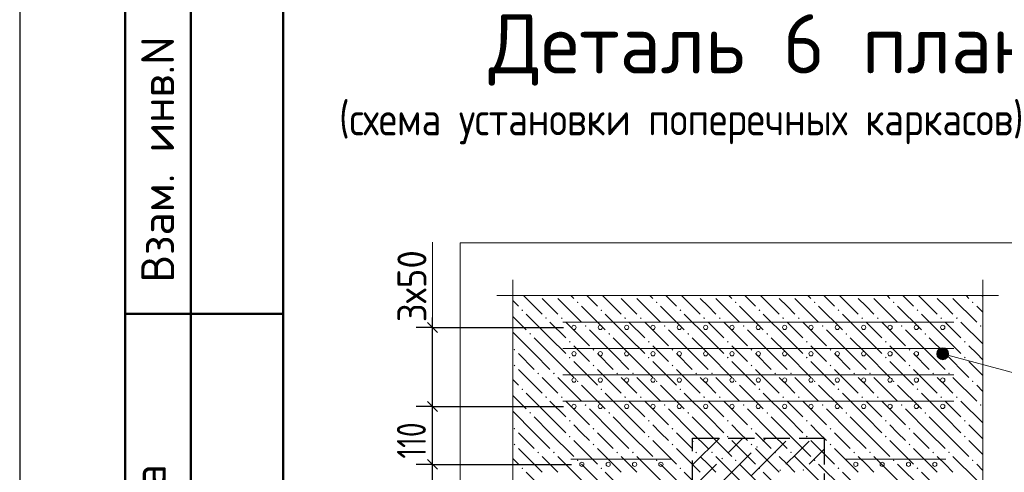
# Model space of a CAD drawing. Header units: millimetres. Extents: x 0 to 50400, y 0 to 35640.
# Tile 6 of 52: x 0 to 8971, y 6355 to 10479. Entities that reach past the tile are written whole.
import ezdxf

# ---------------------------------------------------------------- set-up
doc = ezdxf.new("R2010")
doc.units = ezdxf.units.MM
doc.linetypes.add('______2', pattern=[324, 240, -84])
for name, color, linetype, lineweight in [('Standard', 7, 'Continuous', 25), ('ЖБ Перекрытие верхний уровень', 7, 'Continuous', 35), ('ЖБ Пилон', 7, 'Continuous', 35), ('Общий01', 7, 'Continuous', 13), ('Размерная линия_ общее', 7, 'Continuous', 13), ('Текст_ общее', 7, 'Continuous', 25)]:
    doc.layers.add(name, color=color, linetype=linetype, lineweight=lineweight)
doc.layers.add('Вспомогательная арматура', color=7, linetype='Continuous', lineweight=18, true_color=0x656565)
doc.layers.add('Поперечная арматура', color=7, linetype='Continuous', lineweight=18, true_color=0x5a2814)
doc.layers.add('Размерная выноска', color=7, linetype='Continuous')
doc.styles.add('ISOCPEUR', font='txt')

msp = doc.modelspace()

# ---------------------------------------------------------------- hatches: boundary and pattern name
at = {"layer": 'Standard', "linetype": 'Continuous', "lineweight": 13, "transparency": 33554687}
for points in [[(6710.3, 6586.7), (6718.1, 6594.5), (6725.9, 6586.7), (6718.1, 6578.9)], [(6393.5, 6481.1), (6401.3, 6488.9), (6409.1, 6481.1), (6401.3, 6473.3)], [(6921.5, 6375.5), (6929.3, 6383.3), (6937.1, 6375.5), (6929.3, 6367.7)], [(7132.7, 6375.5), (7140.5, 6383.3), (7148.3, 6375.5), (7140.5, 6367.7)]]:
    msp.add_hatch(color=7, dxfattribs=at).paths.add_polyline_path(points, flags=16)
at = {"layer": 'ЖБ Перекрытие верхний уровень', "linetype": 'Continuous', "lineweight": 18, "transparency": 33554687}
for points in [[(5075.9, 7904.3), (5083.7, 7912.1), (5091.5, 7904.3), (5083.7, 7896.5)], [(5795.9, 7904.3), (5803.7, 7912.1), (5811.5, 7904.3), (5803.7, 7896.5)], [(6515.9, 7904.3), (6523.7, 7912.1), (6531.5, 7904.3), (6523.7, 7896.5)], [(7235.9, 7904.3), (7243.7, 7912.1), (7251.5, 7904.3), (7243.7, 7896.5)], [(7955.9, 7904.3), (7963.7, 7912.1), (7971.5, 7904.3), (7963.7, 7896.5)], [(8675.9, 7904.3), (8683.7, 7912.1), (8691.5, 7904.3), (8683.7, 7896.5)], [(4571.9, 7832.3), (4579.7, 7840.1), (4587.5, 7832.3), (4579.7, 7824.5)], [(5291.9, 7832.3), (5299.7, 7840.1), (5307.5, 7832.3), (5299.7, 7824.5)], [(6011.9, 7832.3), (6019.7, 7840.1), (6027.5, 7832.3), (6019.7, 7824.5)], [(6731.9, 7832.3), (6739.7, 7840.1), (6747.5, 7832.3), (6739.7, 7824.5)], [(7451.9, 7832.3), (7459.7, 7840.1), (7467.5, 7832.3), (7459.7, 7824.5)], [(8171.9, 7832.3), (8179.7, 7840.1), (8187.5, 7832.3), (8179.7, 7824.5)], [(4787.9, 7760.3), (4795.7, 7768.1), (4803.5, 7760.3), (4795.7, 7752.5)], [(4931.9, 7760.3), (4939.7, 7768.1), (4947.5, 7760.3), (4939.7, 7752.5)], [(5507.9, 7760.3), (5515.7, 7768.1), (5523.5, 7760.3), (5515.7, 7752.5)], [(5651.9, 7760.3), (5659.7, 7768.1), (5667.5, 7760.3), (5659.7, 7752.5)], [(6227.9, 7760.3), (6235.7, 7768.1), (6243.5, 7760.3), (6235.7, 7752.5)], [(6371.9, 7760.3), (6379.7, 7768.1), (6387.5, 7760.3), (6379.7, 7752.5)], [(6947.9, 7760.3), (6955.7, 7768.1), (6963.5, 7760.3), (6955.7, 7752.5)], [(7091.9, 7760.3), (7099.7, 7768.1), (7107.5, 7760.3), (7099.7, 7752.5)], [(7667.9, 7760.3), (7675.7, 7768.1), (7683.5, 7760.3), (7675.7, 7752.5)], [(7811.9, 7760.3), (7819.7, 7768.1), (7827.5, 7760.3), (7819.7, 7752.5)], [(8387.9, 7760.3), (8395.7, 7768.1), (8403.5, 7760.3), (8395.7, 7752.5)], [(8531.9, 7760.3), (8539.7, 7768.1), (8547.5, 7760.3), (8539.7, 7752.5)], [(5147.9, 7688.3), (5155.7, 7696.1), (5163.5, 7688.3), (5155.7, 7680.5)], [(5867.9, 7688.3), (5875.7, 7696.1), (5883.5, 7688.3), (5875.7, 7680.5)], [(6587.9, 7688.3), (6595.7, 7696.1), (6603.5, 7688.3), (6595.7, 7680.5)], [(7307.9, 7688.3), (7315.7, 7696.1), (7323.5, 7688.3), (7315.7, 7680.5)], [(8027.9, 7688.3), (8035.7, 7696.1), (8043.5, 7688.3), (8035.7, 7680.5)], [(8747.9, 7688.3), (8755.7, 7696.1), (8763.5, 7688.3), (8755.7, 7680.5)], [(4643.9, 7616.3), (4651.7, 7624.1), (4659.5, 7616.3), (4651.7, 7608.5)], [(5003.9, 7544.3), (5011.7, 7552.1), (5019.5, 7544.3), (5011.7, 7536.5)], [(5363.9, 7616.3), (5371.7, 7624.1), (5379.5, 7616.3), (5371.7, 7608.5)], [(5723.9, 7544.3), (5731.7, 7552.1), (5739.5, 7544.3), (5731.7, 7536.5)], [(6083.9, 7616.3), (6091.7, 7624.1), (6099.5, 7616.3), (6091.7, 7608.5)], [(6443.9, 7544.3), (6451.7, 7552.1), (6459.5, 7544.3), (6451.7, 7536.5)], [(6803.9, 7616.3), (6811.7, 7624.1), (6819.5, 7616.3), (6811.7, 7608.5)], [(7163.9, 7544.3), (7171.7, 7552.1), (7179.5, 7544.3), (7171.7, 7536.5)], [(7523.9, 7616.3), (7531.7, 7624.1), (7539.5, 7616.3), (7531.7, 7608.5)], [(7883.9, 7544.3), (7891.7, 7552.1), (7899.5, 7544.3), (7891.7, 7536.5)], [(8243.9, 7616.3), (8251.7, 7624.1), (8259.5, 7616.3), (8251.7, 7608.5)], [(8603.9, 7544.3), (8611.7, 7552.1), (8619.5, 7544.3), (8611.7, 7536.5)], [(4499.9, 7472.3), (4507.7, 7480.1), (4515.5, 7472.3), (4507.7, 7464.5)], [(5219.9, 7472.3), (5227.7, 7480.1), (5235.5, 7472.3), (5227.7, 7464.5)], [(5939.9, 7472.3), (5947.7, 7480.1), (5955.5, 7472.3), (5947.7, 7464.5)], [(6659.9, 7472.3), (6667.7, 7480.1), (6675.5, 7472.3), (6667.7, 7464.5)], [(7379.9, 7472.3), (7387.7, 7480.1), (7395.5, 7472.3), (7387.7, 7464.5)], [(8099.9, 7472.3), (8107.7, 7480.1), (8115.5, 7472.3), (8107.7, 7464.5)], [(5003.9, 7400.3), (5011.7, 7408.1), (5019.5, 7400.3), (5011.7, 7392.5)], [(5723.9, 7400.3), (5731.7, 7408.1), (5739.5, 7400.3), (5731.7, 7392.5)], [(6443.9, 7400.3), (6451.7, 7408.1), (6459.5, 7400.3), (6451.7, 7392.5)], [(7163.9, 7400.3), (7171.7, 7408.1), (7179.5, 7400.3), (7171.7, 7392.5)], [(7883.9, 7400.3), (7891.7, 7408.1), (7899.5, 7400.3), (7891.7, 7392.5)], [(8603.9, 7400.3), (8611.7, 7408.1), (8619.5, 7400.3), (8611.7, 7392.5)], [(4499.9, 7328.3), (4507.7, 7336.1), (4515.5, 7328.3), (4507.7, 7320.5)], [(5219.9, 7328.3), (5227.7, 7336.1), (5235.5, 7328.3), (5227.7, 7320.5)], [(5939.9, 7328.3), (5947.7, 7336.1), (5955.5, 7328.3), (5947.7, 7320.5)], [(6659.9, 7328.3), (6667.7, 7336.1), (6675.5, 7328.3), (6667.7, 7320.5)], [(7379.9, 7328.3), (7387.7, 7336.1), (7395.5, 7328.3), (7387.7, 7320.5)], [(8099.9, 7328.3), (8107.7, 7336.1), (8115.5, 7328.3), (8107.7, 7320.5)], [(4715.9, 7256.3), (4723.7, 7264.1), (4731.5, 7256.3), (4723.7, 7248.5)], [(4859.9, 7256.3), (4867.7, 7264.1), (4875.5, 7256.3), (4867.7, 7248.5)], [(5075.9, 7184.3), (5083.7, 7192.1), (5091.5, 7184.3), (5083.7, 7176.5)], [(5435.9, 7256.3), (5443.7, 7264.1), (5451.5, 7256.3), (5443.7, 7248.5)], [(5579.9, 7256.3), (5587.7, 7264.1), (5595.5, 7256.3), (5587.7, 7248.5)], [(5795.9, 7184.3), (5803.7, 7192.1), (5811.5, 7184.3), (5803.7, 7176.5)], [(6155.9, 7256.3), (6163.7, 7264.1), (6171.5, 7256.3), (6163.7, 7248.5)], [(6299.9, 7256.3), (6307.7, 7264.1), (6315.5, 7256.3), (6307.7, 7248.5)], [(6515.9, 7184.3), (6523.7, 7192.1), (6531.5, 7184.3), (6523.7, 7176.5)], [(6875.9, 7256.3), (6883.7, 7264.1), (6891.5, 7256.3), (6883.7, 7248.5)], [(7019.9, 7256.3), (7027.7, 7264.1), (7035.5, 7256.3), (7027.7, 7248.5)], [(7235.9, 7184.3), (7243.7, 7192.1), (7251.5, 7184.3), (7243.7, 7176.5)], [(7595.9, 7256.3), (7603.7, 7264.1), (7611.5, 7256.3), (7603.7, 7248.5)], [(7739.9, 7256.3), (7747.7, 7264.1), (7755.5, 7256.3), (7747.7, 7248.5)], [(7955.9, 7184.3), (7963.7, 7192.1), (7971.5, 7184.3), (7963.7, 7176.5)], [(8315.9, 7256.3), (8323.7, 7264.1), (8331.5, 7256.3), (8323.7, 7248.5)], [(8459.9, 7256.3), (8467.7, 7264.1), (8475.5, 7256.3), (8467.7, 7248.5)], [(8675.9, 7184.3), (8683.7, 7192.1), (8691.5, 7184.3), (8683.7, 7176.5)], [(4571.9, 7112.3), (4579.7, 7120.1), (4587.5, 7112.3), (4579.7, 7104.5)], [(5291.9, 7112.3), (5299.7, 7120.1), (5307.5, 7112.3), (5299.7, 7104.5)], [(6011.9, 7112.3), (6019.7, 7120.1), (6027.5, 7112.3), (6019.7, 7104.5)], [(6731.9, 7112.3), (6739.7, 7120.1), (6747.5, 7112.3), (6739.7, 7104.5)], [(7451.9, 7112.3), (7459.7, 7120.1), (7467.5, 7112.3), (7459.7, 7104.5)], [(8171.9, 7112.3), (8179.7, 7120.1), (8187.5, 7112.3), (8179.7, 7104.5)], [(4787.9, 7040.3), (4795.7, 7048.1), (4803.5, 7040.3), (4795.7, 7032.5)], [(4931.9, 7040.3), (4939.7, 7048.1), (4947.5, 7040.3), (4939.7, 7032.5)], [(5507.9, 7040.3), (5515.7, 7048.1), (5523.5, 7040.3), (5515.7, 7032.5)], [(5651.9, 7040.3), (5659.7, 7048.1), (5667.5, 7040.3), (5659.7, 7032.5)], [(6227.9, 7040.3), (6235.7, 7048.1), (6243.5, 7040.3), (6235.7, 7032.5)], [(6371.9, 7040.3), (6379.7, 7048.1), (6387.5, 7040.3), (6379.7, 7032.5)], [(6947.9, 7040.3), (6955.7, 7048.1), (6963.5, 7040.3), (6955.7, 7032.5)], [(7091.9, 7040.3), (7099.7, 7048.1), (7107.5, 7040.3), (7099.7, 7032.5)], [(7667.9, 7040.3), (7675.7, 7048.1), (7683.5, 7040.3), (7675.7, 7032.5)], [(7811.9, 7040.3), (7819.7, 7048.1), (7827.5, 7040.3), (7819.7, 7032.5)], [(8387.9, 7040.3), (8395.7, 7048.1), (8403.5, 7040.3), (8395.7, 7032.5)], [(8531.9, 7040.3), (8539.7, 7048.1), (8547.5, 7040.3), (8539.7, 7032.5)], [(5147.9, 6968.3), (5155.7, 6976.1), (5163.5, 6968.3), (5155.7, 6960.5)], [(5867.9, 6968.3), (5875.7, 6976.1), (5883.5, 6968.3), (5875.7, 6960.5)], [(6587.9, 6968.3), (6595.7, 6976.1), (6603.5, 6968.3), (6595.7, 6960.5)], [(7307.9, 6968.3), (7315.7, 6976.1), (7323.5, 6968.3), (7315.7, 6960.5)], [(8027.9, 6968.3), (8035.7, 6976.1), (8043.5, 6968.3), (8035.7, 6960.5)], [(8747.9, 6968.3), (8755.7, 6976.1), (8763.5, 6968.3), (8755.7, 6960.5)], [(4643.9, 6896.3), (4651.7, 6904.1), (4659.5, 6896.3), (4651.7, 6888.5)], [(5003.9, 6824.3), (5011.7, 6832.1), (5019.5, 6824.3), (5011.7, 6816.5)], [(5363.9, 6896.3), (5371.7, 6904.1), (5379.5, 6896.3), (5371.7, 6888.5)], [(5723.9, 6824.3), (5731.7, 6832.1), (5739.5, 6824.3), (5731.7, 6816.5)], [(6083.9, 6896.3), (6091.7, 6904.1), (6099.5, 6896.3), (6091.7, 6888.5)], [(6443.9, 6824.3), (6451.7, 6832.1), (6459.5, 6824.3), (6451.7, 6816.5)], [(6803.9, 6896.3), (6811.7, 6904.1), (6819.5, 6896.3), (6811.7, 6888.5)], [(7163.9, 6824.3), (7171.7, 6832.1), (7179.5, 6824.3), (7171.7, 6816.5)], [(7523.9, 6896.3), (7531.7, 6904.1), (7539.5, 6896.3), (7531.7, 6888.5)], [(7883.9, 6824.3), (7891.7, 6832.1), (7899.5, 6824.3), (7891.7, 6816.5)], [(8243.9, 6896.3), (8251.7, 6904.1), (8259.5, 6896.3), (8251.7, 6888.5)], [(8603.9, 6824.3), (8611.7, 6832.1), (8619.5, 6824.3), (8611.7, 6816.5)], [(4499.9, 6752.3), (4507.7, 6760.1), (4515.5, 6752.3), (4507.7, 6744.5)], [(5219.9, 6752.3), (5227.7, 6760.1), (5235.5, 6752.3), (5227.7, 6744.5)], [(5939.9, 6752.3), (5947.7, 6760.1), (5955.5, 6752.3), (5947.7, 6744.5)], [(6659.9, 6752.3), (6667.7, 6760.1), (6675.5, 6752.3), (6667.7, 6744.5)], [(7379.9, 6752.3), (7387.7, 6760.1), (7395.5, 6752.3), (7387.7, 6744.5)], [(8099.9, 6752.3), (8107.7, 6760.1), (8115.5, 6752.3), (8107.7, 6744.5)], [(5003.9, 6680.3), (5011.7, 6688.1), (5019.5, 6680.3), (5011.7, 6672.5)], [(5723.9, 6680.3), (5731.7, 6688.1), (5739.5, 6680.3), (5731.7, 6672.5)], [(6443.9, 6680.3), (6451.7, 6688.1), (6459.5, 6680.3), (6451.7, 6672.5)], [(7163.9, 6680.3), (7171.7, 6688.1), (7179.5, 6680.3), (7171.7, 6672.5)], [(7883.9, 6680.3), (7891.7, 6688.1), (7899.5, 6680.3), (7891.7, 6672.5)], [(8603.9, 6680.3), (8611.7, 6688.1), (8619.5, 6680.3), (8611.7, 6672.5)], [(4499.9, 6608.3), (4507.7, 6616.1), (4515.5, 6608.3), (4507.7, 6600.5)], [(5219.9, 6608.3), (5227.7, 6616.1), (5235.5, 6608.3), (5227.7, 6600.5)], [(5939.9, 6608.3), (5947.7, 6616.1), (5955.5, 6608.3), (5947.7, 6600.5)], [(6659.9, 6608.3), (6667.7, 6616.1), (6675.5, 6608.3), (6667.7, 6600.5)], [(7379.9, 6608.3), (7387.7, 6616.1), (7395.5, 6608.3), (7387.7, 6600.5)], [(8099.9, 6608.3), (8107.7, 6616.1), (8115.5, 6608.3), (8107.7, 6600.5)], [(4715.9, 6536.3), (4723.7, 6544.1), (4731.5, 6536.3), (4723.7, 6528.5)], [(4859.9, 6536.3), (4867.7, 6544.1), (4875.5, 6536.3), (4867.7, 6528.5)], [(5075.9, 6464.3), (5083.7, 6472.1), (5091.5, 6464.3), (5083.7, 6456.5)], [(5435.9, 6536.3), (5443.7, 6544.1), (5451.5, 6536.3), (5443.7, 6528.5)], [(5579.9, 6536.3), (5587.7, 6544.1), (5595.5, 6536.3), (5587.7, 6528.5)], [(5795.9, 6464.3), (5803.7, 6472.1), (5811.5, 6464.3), (5803.7, 6456.5)], [(6155.9, 6536.3), (6163.7, 6544.1), (6171.5, 6536.3), (6163.7, 6528.5)], [(6299.9, 6536.3), (6307.7, 6544.1), (6315.5, 6536.3), (6307.7, 6528.5)], [(6515.9, 6464.3), (6523.7, 6472.1), (6531.5, 6464.3), (6523.7, 6456.5)], [(6875.9, 6536.3), (6883.7, 6544.1), (6891.5, 6536.3), (6883.7, 6528.5)], [(7019.9, 6536.3), (7027.7, 6544.1), (7035.5, 6536.3), (7027.7, 6528.5)], [(7235.9, 6464.3), (7243.7, 6472.1), (7251.5, 6464.3), (7243.7, 6456.5)], [(7595.9, 6536.3), (7603.7, 6544.1), (7611.5, 6536.3), (7603.7, 6528.5)], [(7739.9, 6536.3), (7747.7, 6544.1), (7755.5, 6536.3), (7747.7, 6528.5)], [(7955.9, 6464.3), (7963.7, 6472.1), (7971.5, 6464.3), (7963.7, 6456.5)], [(8315.9, 6536.3), (8323.7, 6544.1), (8331.5, 6536.3), (8323.7, 6528.5)], [(8459.9, 6536.3), (8467.7, 6544.1), (8475.5, 6536.3), (8467.7, 6528.5)], [(8675.9, 6464.3), (8683.7, 6472.1), (8691.5, 6464.3), (8683.7, 6456.5)], [(4571.9, 6392.3), (4579.7, 6400.1), (4587.5, 6392.3), (4579.7, 6384.5)], [(5291.9, 6392.3), (5299.7, 6400.1), (5307.5, 6392.3), (5299.7, 6384.5)], [(6011.9, 6392.3), (6019.7, 6400.1), (6027.5, 6392.3), (6019.7, 6384.5)], [(6731.9, 6392.3), (6739.7, 6400.1), (6747.5, 6392.3), (6739.7, 6384.5)], [(7451.9, 6392.3), (7459.7, 6400.1), (7467.5, 6392.3), (7459.7, 6384.5)], [(8171.9, 6392.3), (8179.7, 6400.1), (8187.5, 6392.3), (8179.7, 6384.5)]]:
    msp.add_hatch(color=7, dxfattribs=at).paths.add_polyline_path(points, flags=16)
at = {"layer": 'Общий01', "linetype": 'Continuous', "lineweight": 13, "transparency": 33554687}
for points in [[(8358.5, 7421.4), (8372.5, 7473.5), (8358.2, 7449.4)], [(8372.5, 7473.5), (8358.5, 7421.4), (8372.3, 7397.6)], [(8372.5, 7473.5), (8372.3, 7397.6), (8396.3, 7487.3)], [(8396.3, 7487.3), (8372.3, 7397.6), (8396.4, 7383.3)], [(8396.3, 7487.3), (8396.4, 7383.3), (8424.4, 7487.6)], [(8424.4, 7487.6), (8396.4, 7383.3), (8424.4, 7383.6)], [(8424.4, 7487.6), (8424.4, 7383.6), (8448.5, 7473.3)], [(8448.5, 7473.3), (8424.4, 7383.6), (8448.2, 7397.3)], [(8448.5, 7473.3), (8448.2, 7397.3), (8462.2, 7449.5)], [(8462.2, 7449.5), (8448.2, 7397.3), (8462.5, 7421.4)]]:
    msp.add_hatch(color=7, dxfattribs=at).paths.add_polyline_path(points)

# ---------------------------------------------------------------- linework, layer by layer
at = {"layer": 'Standard', "color": 7, "linetype": 'Continuous', "lineweight": 25, "transparency": 33554687}
for p, q in [((2400, 35040), (2400, 1269.9)), ((3806, 7630.4), (3716, 7720.4)), ((3806, 6910.4), (3716, 7000.4)), ((3806, 6382.4), (3716, 6472.4))]:
    msp.add_line(p, q, dxfattribs=at)
at = {"layer": 'Standard', "color": 7, "linetype": 'Continuous', "lineweight": 50, "transparency": 33554687}
for p, q in [((960, 600), (960, 10800)), ((960, 600), (960, 10800)), ((1560, 600), (1560, 10800)), ((960, 7800), (2400, 7800))]:
    msp.add_line(p, q, dxfattribs=at)
at = {"layer": 'Standard', "color": 7, "linetype": 'Continuous', "lineweight": -3, "transparency": 33554687}
for p, q in [((3761, 7675.4), (3761, 7765.4)), ((3761, 6955.4), (3761, 7675.4)), ((3761, 6427.4), (3761, 6955.4)), ((3761, 3547.4), (3761, 6427.4))]:
    msp.add_line(p, q, dxfattribs=at)
at = {"layer": 'Standard', "color": 251, "linetype": 'Continuous', "lineweight": -3, "true_color": 0x656565, "transparency": 33554687}
for p, q in [((3761, 7675.4), (3611, 7675.4)), ((3761, 7675.4), (3911, 7675.4)), ((3761, 7675.4), (4954.4, 7675.4)), ((3761, 6955.4), (3611, 6955.4)), ((3761, 6955.4), (3911, 6955.4)), ((3761, 6955.4), (4954.4, 6955.4)), ((3761, 6427.4), (3611, 6427.4)), ((3761, 6427.4), (3911, 6427.4)), ((3761, 6427.4), (5026.4, 6427.4))]:
    msp.add_line(p, q, dxfattribs=at)
at = {"layer": 'Standard', "color": 253, "linetype": 'Continuous', "lineweight": 13, "true_color": 0xa0a0a0, "transparency": 33554687}
for p, q in [((6130.4, 6632.5), (6137.3, 6639.5)), ((6376.5, 6667.4), (6137.3, 6428.3)), ((6587.7, 6667.4), (6454.1, 6533.9)), ((6982.1, 6639.5), (6665.3, 6322.7)), ((6798.9, 6667.4), (6770.9, 6639.5)), ((7087.7, 6533.9), (7193.3, 6639.5)), ((7330.4, 6565.3), (7193.3, 6428.3)), ((6665.3, 6533.9), (6348.5, 6217.1)), ((6982.1, 6428.3), (7087.7, 6533.9)), ((6130.4, 6210.1), (6348.5, 6428.3))]:
    msp.add_line(p, q, dxfattribs=at)
at = {"layer": 'Standard', "color": 7, "linetype": 'Continuous', "lineweight": 25, "transparency": 33554687}
msp.add_lwpolyline([(0, 0), (50400, 0), (50400, 35640), (0, 35640), (0, 0)], close=True, dxfattribs=at)
at = {"layer": 'Standard', "color": 7, "linetype": 'Continuous', "lineweight": 50, "transparency": 33554687}
msp.add_lwpolyline([(2400, 35040), (49800, 35040), (49800, 600), (2400, 600), (2400, 35040)], close=True, dxfattribs=at)
at = {"layer": 'Standard', "color": 254, "linetype": 'Continuous', "lineweight": 18, "true_color": 0xc4c4ff, "transparency": 33554687}
msp.add_lwpolyline([(4012.4, 1617.8), (9255, 1617.8), (9255, 8445.4), (4012.4, 8445.4), (4012.4, 1617.8)], dxfattribs=at)
at = {"layer": 'Вспомогательная арматура', "color": 251, "linetype": 'Continuous', "lineweight": 18, "true_color": 0x656565, "transparency": 33554687}
for p, q in [((4949.6, 7723.4), (8511.2, 7723.4)), ((4949.6, 7723.4), (8511.2, 7723.4)), ((4949.6, 7483.4), (8511.2, 7483.4)), ((4949.6, 7483.4), (8511.2, 7483.4)), ((4949.6, 7243.4), (8511.2, 7243.4)), ((4949.6, 7243.4), (8511.2, 7243.4)), ((4949.6, 7003.4), (8511.2, 7003.4)), ((4949.6, 7003.4), (8511.2, 7003.4)), ((5943.2, 6475.4), (5021.6, 6475.4)), ((5943.2, 6475.4), (5021.6, 6475.4)), ((7517.6, 6475.4), (8439.2, 6475.4)), ((7517.6, 6475.4), (8439.2, 6475.4))]:
    msp.add_line(p, q, dxfattribs=at)
at = {"layer": 'ЖБ Перекрытие верхний уровень', "color": 9, "linetype": 'Continuous', "lineweight": 18, "true_color": 0xc7c7c7, "transparency": 33554687}
for p, q in [((4492.4, 7919.6), (4543.7, 7868.3)), ((4590.6, 7965.4), (4759.7, 7796.3)), ((4831.7, 7868.3), (4759.7, 7940.3)), ((4903.7, 7940.3), (5119.7, 7724.3)), ((5022.6, 7965.4), (5047.7, 7940.3)), ((5166.6, 7965.4), (5263.7, 7868.3)), ((5310.6, 7965.4), (5479.7, 7796.3)), ((5551.7, 7868.3), (5479.7, 7940.3)), ((5623.7, 7940.3), (5839.7, 7724.3)), ((5742.6, 7965.4), (5767.7, 7940.3)), ((5886.6, 7965.4), (5983.7, 7868.3)), ((6030.6, 7965.4), (6199.7, 7796.3)), ((6271.7, 7868.3), (6199.7, 7940.3)), ((6343.7, 7940.3), (6559.7, 7724.3)), ((6462.6, 7965.4), (6487.7, 7940.3)), ((6606.6, 7965.4), (6703.7, 7868.3)), ((6750.6, 7965.4), (6919.7, 7796.3)), ((6991.7, 7868.3), (6919.7, 7940.3)), ((7063.7, 7940.3), (7279.7, 7724.3)), ((7182.6, 7965.4), (7207.7, 7940.3)), ((7326.6, 7965.4), (7423.7, 7868.3)), ((7470.6, 7965.4), (7639.7, 7796.3)), ((7711.7, 7868.3), (7639.7, 7940.3)), ((7783.7, 7940.3), (7999.7, 7724.3)), ((7902.6, 7965.4), (7927.7, 7940.3)), ((8046.6, 7965.4), (8143.7, 7868.3)), ((8190.6, 7965.4), (8359.7, 7796.3)), ((8431.7, 7868.3), (8359.7, 7940.3)), ((8503.7, 7940.3), (8719.7, 7724.3)), ((8622.6, 7965.4), (8647.7, 7940.3)), ((8766.6, 7965.4), (8775, 7957)), ((4903.7, 7796.3), (4831.7, 7868.3)), ((5119.7, 7868.3), (5335.7, 7652.3)), ((5623.7, 7796.3), (5551.7, 7868.3)), ((5839.7, 7868.3), (6055.7, 7652.3)), ((6343.7, 7796.3), (6271.7, 7868.3)), ((6559.7, 7868.3), (6775.7, 7652.3)), ((7063.7, 7796.3), (6991.7, 7868.3)), ((7279.7, 7868.3), (7495.7, 7652.3)), ((7783.7, 7796.3), (7711.7, 7868.3)), ((7999.7, 7868.3), (8215.7, 7652.3)), ((8503.7, 7796.3), (8431.7, 7868.3)), ((8719.7, 7868.3), (8775, 7813)), ((4492.4, 7775.6), (4615.7, 7652.3)), ((4831.7, 7580.3), (4615.7, 7796.3)), ((4831.7, 7724.3), (4975.7, 7580.3)), ((4975.7, 7724.3), (5191.7, 7508.3)), ((5551.7, 7580.3), (5335.7, 7796.3)), ((5551.7, 7724.3), (5695.7, 7580.3)), ((5695.7, 7724.3), (5911.7, 7508.3)), ((6271.7, 7580.3), (6055.7, 7796.3)), ((6271.7, 7724.3), (6415.7, 7580.3)), ((6415.7, 7724.3), (6631.7, 7508.3)), ((6991.7, 7580.3), (6775.7, 7796.3)), ((6991.7, 7724.3), (7135.7, 7580.3)), ((7135.7, 7724.3), (7351.7, 7508.3)), ((7711.7, 7580.3), (7495.7, 7796.3)), ((7711.7, 7724.3), (7855.7, 7580.3)), ((7855.7, 7724.3), (8071.7, 7508.3)), ((8431.7, 7580.3), (8215.7, 7796.3)), ((8431.7, 7724.3), (8575.7, 7580.3)), ((8575.7, 7724.3), (8775, 7525)), ((4687.7, 7436.3), (4492.4, 7631.6)), ((5407.7, 7436.3), (5191.7, 7652.3)), ((6127.7, 7436.3), (5911.7, 7652.3)), ((6847.7, 7436.3), (6631.7, 7652.3)), ((7567.7, 7436.3), (7351.7, 7652.3)), ((8287.7, 7436.3), (8071.7, 7652.3)), ((4687.7, 7580.3), (4831.7, 7436.3)), ((4831.7, 7580.3), (4975.7, 7436.3)), ((5407.7, 7580.3), (5551.7, 7436.3)), ((5551.7, 7580.3), (5695.7, 7436.3)), ((6127.7, 7580.3), (6271.7, 7436.3)), ((6271.7, 7580.3), (6415.7, 7436.3)), ((6847.7, 7580.3), (6991.7, 7436.3)), ((6991.7, 7580.3), (7135.7, 7436.3)), ((7567.7, 7580.3), (7711.7, 7436.3)), ((7711.7, 7580.3), (7855.7, 7436.3)), ((8287.7, 7580.3), (8431.7, 7436.3)), ((8431.7, 7580.3), (8575.7, 7436.3)), ((5119.7, 7436.3), (5047.7, 7508.3)), ((5839.7, 7436.3), (5767.7, 7508.3)), ((6559.7, 7436.3), (6487.7, 7508.3)), ((7279.7, 7436.3), (7207.7, 7508.3)), ((7999.7, 7436.3), (7927.7, 7508.3)), ((8719.7, 7436.3), (8647.7, 7508.3)), ((4543.7, 7436.3), (4687.7, 7292.3)), ((4687.7, 7436.3), (4831.7, 7292.3)), ((4831.7, 7436.3), (5047.7, 7220.3)), ((5047.7, 7364.3), (5263.7, 7148.3)), ((5191.7, 7364.3), (5119.7, 7436.3)), ((5263.7, 7436.3), (5407.7, 7292.3)), ((5407.7, 7436.3), (5551.7, 7292.3)), ((5551.7, 7436.3), (5767.7, 7220.3)), ((5767.7, 7364.3), (5983.7, 7148.3)), ((5911.7, 7364.3), (5839.7, 7436.3)), ((5983.7, 7436.3), (6127.7, 7292.3)), ((6127.7, 7436.3), (6271.7, 7292.3)), ((6271.7, 7436.3), (6487.7, 7220.3)), ((6487.7, 7364.3), (6703.7, 7148.3)), ((6631.7, 7364.3), (6559.7, 7436.3)), ((6703.7, 7436.3), (6847.7, 7292.3)), ((6847.7, 7436.3), (6991.7, 7292.3)), ((6991.7, 7436.3), (7207.7, 7220.3)), ((7207.7, 7364.3), (7423.7, 7148.3)), ((7351.7, 7364.3), (7279.7, 7436.3)), ((7423.7, 7436.3), (7567.7, 7292.3)), ((7567.7, 7436.3), (7711.7, 7292.3)), ((7711.7, 7436.3), (7927.7, 7220.3)), ((7927.7, 7364.3), (8143.7, 7148.3)), ((8071.7, 7364.3), (7999.7, 7436.3)), ((8143.7, 7436.3), (8287.7, 7292.3)), ((8287.7, 7436.3), (8431.7, 7292.3)), ((8431.7, 7436.3), (8647.7, 7220.3)), ((8647.7, 7364.3), (8775, 7237)), ((8775, 7381), (8719.7, 7436.3)), ((4543.7, 7292.3), (4759.7, 7076.3)), ((5263.7, 7292.3), (5479.7, 7076.3)), ((5983.7, 7292.3), (6199.7, 7076.3)), ((6703.7, 7292.3), (6919.7, 7076.3)), ((7423.7, 7292.3), (7639.7, 7076.3)), ((8143.7, 7292.3), (8359.7, 7076.3)), ((4492.4, 7199.6), (4543.7, 7148.3)), ((4831.7, 7148.3), (4759.7, 7220.3)), ((4903.7, 7220.3), (5119.7, 7004.3)), ((5551.7, 7148.3), (5479.7, 7220.3)), ((5623.7, 7220.3), (5839.7, 7004.3)), ((6271.7, 7148.3), (6199.7, 7220.3)), ((6343.7, 7220.3), (6559.7, 7004.3)), ((6991.7, 7148.3), (6919.7, 7220.3)), ((7063.7, 7220.3), (7279.7, 7004.3)), ((7711.7, 7148.3), (7639.7, 7220.3)), ((7783.7, 7220.3), (7999.7, 7004.3)), ((8431.7, 7148.3), (8359.7, 7220.3)), ((8503.7, 7220.3), (8719.7, 7004.3)), ((4903.7, 7076.3), (4831.7, 7148.3)), ((5119.7, 7148.3), (5335.7, 6932.3)), ((5623.7, 7076.3), (5551.7, 7148.3)), ((5839.7, 7148.3), (6055.7, 6932.3)), ((6343.7, 7076.3), (6271.7, 7148.3)), ((6559.7, 7148.3), (6775.7, 6932.3)), ((7063.7, 7076.3), (6991.7, 7148.3)), ((7279.7, 7148.3), (7495.7, 6932.3)), ((7783.7, 7076.3), (7711.7, 7148.3)), ((7999.7, 7148.3), (8215.7, 6932.3)), ((8503.7, 7076.3), (8431.7, 7148.3)), ((8719.7, 7148.3), (8775, 7093)), ((4492.4, 7055.6), (4615.7, 6932.3)), ((4831.7, 6860.3), (4615.7, 7076.3)), ((4831.7, 7004.3), (4975.7, 6860.3)), ((4975.7, 7004.3), (5191.7, 6788.3)), ((5551.7, 6860.3), (5335.7, 7076.3)), ((5551.7, 7004.3), (5695.7, 6860.3)), ((5695.7, 7004.3), (5911.7, 6788.3)), ((6271.7, 6860.3), (6055.7, 7076.3)), ((6271.7, 7004.3), (6415.7, 6860.3)), ((6415.7, 7004.3), (6631.7, 6788.3)), ((6991.7, 6860.3), (6775.7, 7076.3)), ((6991.7, 7004.3), (7135.7, 6860.3)), ((7135.7, 7004.3), (7351.7, 6788.3)), ((7711.7, 6860.3), (7495.7, 7076.3)), ((7711.7, 7004.3), (7855.7, 6860.3)), ((7855.7, 7004.3), (8071.7, 6788.3)), ((8431.7, 6860.3), (8215.7, 7076.3)), ((8431.7, 7004.3), (8575.7, 6860.3)), ((8575.7, 7004.3), (8775, 6805)), ((4687.7, 6716.3), (4492.4, 6911.6)), ((5407.7, 6716.3), (5191.7, 6932.3)), ((6127.7, 6716.3), (5911.7, 6932.3)), ((6847.7, 6716.3), (6631.7, 6932.3)), ((7567.7, 6716.3), (7351.7, 6932.3)), ((8287.7, 6716.3), (8071.7, 6932.3)), ((4687.7, 6860.3), (4831.7, 6716.3)), ((4831.7, 6860.3), (4975.7, 6716.3)), ((5407.7, 6860.3), (5551.7, 6716.3)), ((5551.7, 6860.3), (5695.7, 6716.3)), ((6127.7, 6860.3), (6271.7, 6716.3)), ((6271.7, 6860.3), (6415.7, 6716.3)), ((6847.7, 6860.3), (6991.7, 6716.3)), ((6991.7, 6860.3), (7135.7, 6716.3)), ((7567.7, 6860.3), (7711.7, 6716.3)), ((7711.7, 6860.3), (7855.7, 6716.3)), ((8287.7, 6860.3), (8431.7, 6716.3)), ((8431.7, 6860.3), (8575.7, 6716.3)), ((5119.7, 6716.3), (5047.7, 6788.3)), ((5839.7, 6716.3), (5767.7, 6788.3)), ((6559.7, 6716.3), (6487.7, 6788.3)), ((7279.7, 6716.3), (7207.7, 6788.3)), ((7999.7, 6716.3), (7927.7, 6788.3)), ((8719.7, 6716.3), (8647.7, 6788.3)), ((4543.7, 6716.3), (4687.7, 6572.3)), ((4687.7, 6716.3), (4831.7, 6572.3)), ((4831.7, 6716.3), (5047.7, 6500.3)), ((5047.7, 6644.3), (5263.7, 6428.3)), ((5191.7, 6644.3), (5119.7, 6716.3)), ((5263.7, 6716.3), (5407.7, 6572.3)), ((5407.7, 6716.3), (5551.7, 6572.3)), ((5551.7, 6716.3), (5767.7, 6500.3)), ((5767.7, 6644.3), (5983.7, 6428.3)), ((5911.7, 6644.3), (5839.7, 6716.3)), ((5983.7, 6716.3), (6127.7, 6572.3)), ((6127.7, 6716.3), (6271.7, 6572.3)), ((6271.7, 6716.3), (6487.7, 6500.3)), ((6487.7, 6644.3), (6703.7, 6428.3)), ((6631.7, 6644.3), (6559.7, 6716.3)), ((6703.7, 6716.3), (6847.7, 6572.3)), ((6847.7, 6716.3), (6991.7, 6572.3)), ((6991.7, 6716.3), (7207.7, 6500.3)), ((7207.7, 6644.3), (7423.7, 6428.3)), ((7351.7, 6644.3), (7279.7, 6716.3)), ((7423.7, 6716.3), (7567.7, 6572.3)), ((7567.7, 6716.3), (7711.7, 6572.3)), ((7711.7, 6716.3), (7927.7, 6500.3)), ((7927.7, 6644.3), (8143.7, 6428.3)), ((8071.7, 6644.3), (7999.7, 6716.3)), ((8143.7, 6716.3), (8287.7, 6572.3)), ((8287.7, 6716.3), (8431.7, 6572.3)), ((8431.7, 6716.3), (8647.7, 6500.3)), ((8647.7, 6644.3), (8775, 6517)), ((8775, 6661), (8719.7, 6716.3)), ((4543.7, 6572.3), (4759.7, 6356.3)), ((5263.7, 6572.3), (5479.7, 6356.3)), ((5983.7, 6572.3), (6199.7, 6356.3)), ((6703.7, 6572.3), (6919.7, 6356.3)), ((7423.7, 6572.3), (7639.7, 6356.3)), ((8143.7, 6572.3), (8359.7, 6356.3)), ((4492.4, 6479.6), (4543.7, 6428.3)), ((4831.7, 6428.3), (4759.7, 6500.3)), ((4903.7, 6500.3), (5119.7, 6284.3)), ((5551.7, 6428.3), (5479.7, 6500.3)), ((5623.7, 6500.3), (5839.7, 6284.3)), ((6271.7, 6428.3), (6199.7, 6500.3)), ((6343.7, 6500.3), (6559.7, 6284.3)), ((6991.7, 6428.3), (6919.7, 6500.3)), ((7063.7, 6500.3), (7279.7, 6284.3)), ((7711.7, 6428.3), (7639.7, 6500.3)), ((7783.7, 6500.3), (7999.7, 6284.3)), ((8431.7, 6428.3), (8359.7, 6500.3)), ((8503.7, 6500.3), (8719.7, 6284.3)), ((4903.7, 6356.3), (4831.7, 6428.3)), ((5119.7, 6428.3), (5335.7, 6212.3)), ((5623.7, 6356.3), (5551.7, 6428.3)), ((5839.7, 6428.3), (6055.7, 6212.3)), ((6343.7, 6356.3), (6271.7, 6428.3)), ((6559.7, 6428.3), (6775.7, 6212.3)), ((7063.7, 6356.3), (6991.7, 6428.3)), ((7279.7, 6428.3), (7495.7, 6212.3)), ((7783.7, 6356.3), (7711.7, 6428.3)), ((7999.7, 6428.3), (8215.7, 6212.3)), ((8503.7, 6356.3), (8431.7, 6428.3)), ((8719.7, 6428.3), (8775, 6373)), ((4831.7, 6140.3), (4615.7, 6356.3)), ((5551.7, 6140.3), (5335.7, 6356.3)), ((6271.7, 6140.3), (6055.7, 6356.3)), ((6991.7, 6140.3), (6775.7, 6356.3)), ((7711.7, 6140.3), (7495.7, 6356.3)), ((8431.7, 6140.3), (8215.7, 6356.3))]:
    msp.add_line(p, q, dxfattribs=at)
at = {"layer": 'ЖБ Пилон', "color": 253, "linetype": '______2', "lineweight": -3, "true_color": 0xababab, "transparency": 33554687}
for p, q in [((6130.4, 3307.4), (6130.4, 6667.4)), ((6130.4, 6667.4), (7330.4, 6667.4)), ((7330.4, 6667.4), (7330.4, 3307.4))]:
    msp.add_line(p, q, dxfattribs=at)
at = {"layer": 'Общий01', "color": 7, "linetype": 'Continuous', "lineweight": 13, "transparency": 33554687}
for p, q in [((8358.2, 7449.4), (8358.2, 7449.4)), ((8424.4, 7487.6), (8424.4, 7487.6)), ((8396.4, 7383.3), (8396.4, 7383.3)), ((8410.4, 7435.4), (9125.3, 7243.6)), ((8462.5, 7421.4), (8462.5, 7421.4))]:
    msp.add_line(p, q, dxfattribs=at)
msp.add_circle((8410.4, 7435.4), 54, dxfattribs=at)
at = {"layer": 'Поперечная арматура', "color": 19, "linetype": 'Continuous', "lineweight": 18, "true_color": 0x5a2814, "transparency": 33554687}
for centre in [(5050.4, 7675.4), (5290.4, 7675.4), (5530.4, 7675.4), (5770.4, 7675.4), (6010.4, 7675.4), (6250.4, 7675.4), (6490.4, 7675.4), (6730.4, 7675.4), (6970.4, 7675.4), (7210.4, 7675.4), (7450.4, 7675.4), (7690.4, 7675.4), (7930.4, 7675.4), (8170.4, 7675.4), (8410.4, 7675.4), (5050.4, 7435.4), (5290.4, 7435.4), (5530.4, 7435.4), (5770.4, 7435.4), (6010.4, 7435.4), (6250.4, 7435.4), (6490.4, 7435.4), (6730.4, 7435.4), (6970.4, 7435.4), (7210.4, 7435.4), (7450.4, 7435.4), (7690.4, 7435.4), (7930.4, 7435.4), (8170.4, 7435.4), (8410.4, 7435.4), (5050.4, 7195.4), (5290.4, 7195.4), (5530.4, 7195.4), (5770.4, 7195.4), (6010.4, 7195.4), (6250.4, 7195.4), (6490.4, 7195.4), (6730.4, 7195.4), (6970.4, 7195.4), (7210.4, 7195.4), (7450.4, 7195.4), (7690.4, 7195.4), (7930.4, 7195.4), (8170.4, 7195.4), (8410.4, 7195.4), (5050.4, 6955.4), (5290.4, 6955.4), (5530.4, 6955.4), (5770.4, 6955.4), (6010.4, 6955.4), (6250.4, 6955.4), (6490.4, 6955.4), (6730.4, 6955.4), (6970.4, 6955.4), (7210.4, 6955.4), (7450.4, 6955.4), (7690.4, 6955.4), (7930.4, 6955.4), (8170.4, 6955.4), (8410.4, 6955.4), (5122.4, 6427.4), (5362.4, 6427.4), (5602.4, 6427.4), (5842.4, 6427.4), (7618.4, 6427.4), (7858.4, 6427.4), (8098.4, 6427.4), (8338.4, 6427.4)]:
    msp.add_circle(centre, 19.2, dxfattribs=at)
at = {"layer": 'Размерная выноска', "color": 7, "linetype": 'Continuous', "lineweight": 13, "transparency": 33554687}
for p, q in [((4492.4, 8109.4), (4492.4, 1953.8)), ((8775, 1953.8), (8775, 8109.4)), ((8919, 7965.4), (4348.4, 7965.4))]:
    msp.add_line(p, q, dxfattribs=at)
at = {"layer": 'Размерная линия_ общее', "color": 7, "linetype": 'Continuous', "lineweight": 13, "transparency": 33554687}
msp.add_line((3761, 7675.4), (3761, 8453), dxfattribs=at)

# ---------------------------------------------------------------- texts
at = {"layer": 'Standard', "color": 7, "linetype": 'Continuous', "lineweight": 50, "transparency": 33554687, "char_height": 300, "attachment_point": 7, "rotation": 90, "style": 'ISOCPEUR'}
for s, insert, width in [('\\A1;{\\fISOCPEUR|i0|b0;\\H300.000000;\\W1.000000;\\C7;Взам. инв.N}\\P', (1407.5, 8083.1), 2290.918), ('\\A1;{\\fISOCPEUR|i0|b0;\\H300.000000;\\W1.000000;\\C7;Подп. и дата}\\P', (1379.2, 3890.6), 2636.471)]:
    msp.add_mtext(s, dxfattribs=dict(at, insert=insert, width=width))
at = {"layer": 'Standard', "color": 7, "linetype": 'Continuous', "lineweight": 25, "transparency": 33554687, "char_height": 264, "attachment_point": 7, "rotation": 90, "style": 'ISOCPEUR'}
for s, insert, width in [('\\W0.93;3х50', (3705.9, 7722.8), 861.721), ('\\W0.74;110', (3701, 6480.2), 546.177)]:
    msp.add_mtext(s, dxfattribs=dict(at, insert=insert, width=width))
at = {"layer": 'Текст_ общее', "color": 7, "linetype": 'Continuous', "lineweight": 50, "transparency": 33554687, "attachment_point": 7, "style": 'ISOCPEUR'}
for s, insert, char_height, width in [('\\W0.98;  Деталь 6 плана', (3599.5, 9878.5), 540, 6472.773), ('\\W0.99;(схема установки поперечных каркасов)', (2906.5, 9343.9), 300, 7794.584)]:
    msp.add_mtext(s, dxfattribs=dict(at, insert=insert, char_height=char_height, width=width))

doc.saveas('drawing.dxf')
